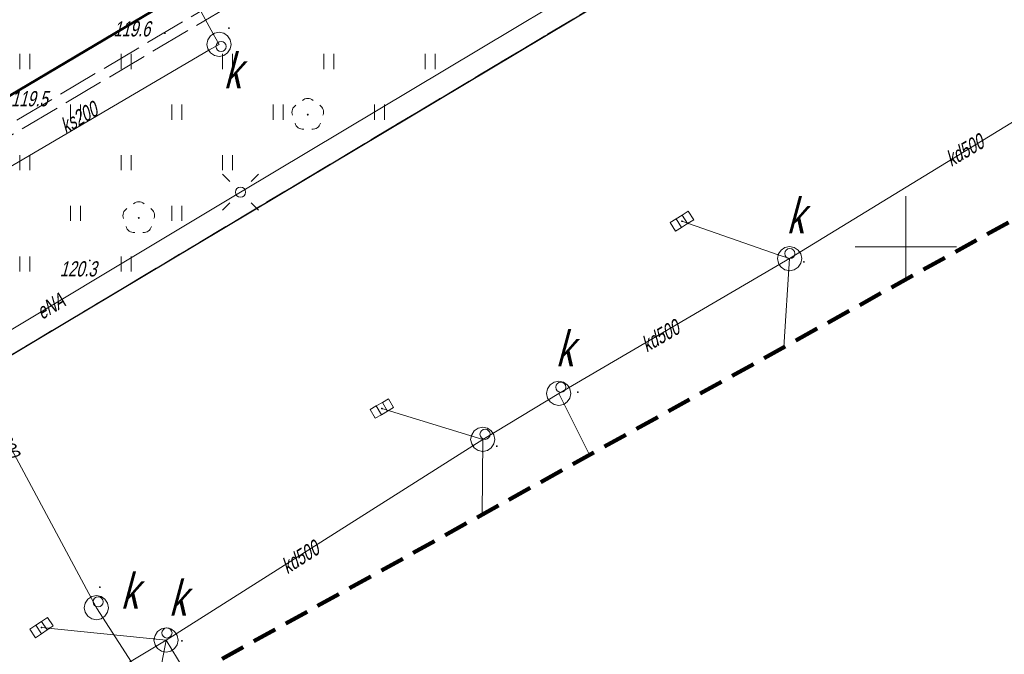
# Model space of a CAD drawing. Extents: x 7463256 to 7464485, y 5957341 to 5958260.
# Tile 213 of 256: x 7464106 to 7464155, y 5957830 to 5957861. Entities that reach past the tile are written whole.
import ezdxf
from ezdxf.enums import TextEntityAlignment as Align

# ---------------------------------------------------------------- set-up
doc = ezdxf.new("R2010")
doc.units = 0
doc.header["$MEASUREMENT"] = 0
for name, pattern in [('1.5_0.5', [2, 1.5, -0.5]), ('218-500', [1, 0.5, -0.5]), ('4', [1.8, 1.2, -0.6]), ('l219_500', [0]), ('mz1.0_0.5', [1.5, 1, -0.5]), ('mz2.0_0.5', [2.5, 2, -0.5])]:
    doc.linetypes.add(name, pattern=pattern)
doc.layers.get('0').update_dxf_attribs({"color": 2, "linetype": 'CONTINUOUS', "lineweight": 5})
for name, color, linetype in [('218-Granica użytku', 7, 'CONTINUOUS'), ('219-Linia granicy', 7, 'CONTINUOUS'), ('drzewo liściaste (punkt)', 7, 'CONTINUOUS'), ('jezdnia (powierzchnia)', 7, 'CONTINUOUS'), ('komora podziemna - przewód kanalizacyjny (powierzchnia)', 7, 'CONTINUOUS'), ('komora podziemna - przewód kanalizacyjny (powierzchnia)-Atr17', 7, 'CONTINUOUS'), ('kratka ściekowa (punkt)', 7, 'CONTINUOUS'), ('krawężnik (linia)', 7, 'CONTINUOUS'), ('latarnia (punkt)', 7, 'CONTINUOUS'), ('Obszar opracowania', 7, 'CONTINUOUS'), ('przewód ciepłowniczy - projektowany lub w budowie (linia) - ob. projektowany', 7, 'CONTINUOUS'), ('przewód elektroenergetyczny (linia)', 7, 'CONTINUOUS'), ('przewód elektroenergetyczny (linia)-Atr1', 7, 'CONTINUOUS'), ('przewód kanalizacyjny (linia)', 7, 'CONTINUOUS'), ('przewód kanalizacyjny (linia)-Atr1', 7, 'CONTINUOUS'), ('punkt o określonej wysokości (sieć kanalizacyjna)', 7, 'CONTINUOUS'), ('punkt wysokościowy naturalny', 7, 'CONTINUOUS'), ('punkt wysokościowy naturalny-Atr2', 7, 'CONTINUOUS'), ('trawnik (powierzchnia)', 7, 'CONTINUOUS'), ('trawnik (powierzchnia) - symbol', 7, 'CONTINUOUS'), ('Wstawianie ramki sekcyjnej z opisem', 7, 'CONTINUOUS'), ('właz okrągły - siec kanalizacyjna (punkt)', 7, 'CONTINUOUS')]:
    doc.layers.add(name, color=color, linetype=linetype)
doc.styles.get("Standard").update_dxf_attribs({"font": 'txt', "width": 0.75})

# ---------------------------------------------------------------- blocks, each defined once
blk = doc.blocks.new('PW01')
at = {"linetype": 'Continuous', "lineweight": 13}
h = blk.add_hatch(color=0, dxfattribs=at)
edge = h.paths.add_edge_path()
edge.add_arc((0, 0), 0.045, 0, 360)
blk = doc.blocks.new('US05')
at = {"color": 0, "linetype": 'Continuous', "lineweight": 13}
for p, q in [((-0.525, -0.25), (-0.525, 0.25)), ((-0.525, 0.25), (-0.175, 0.25)), ((-0.175, -0.25), (-0.175, 0.25)), ((-0.175, 0.25), (0.175, 0.25)), ((0.175, -0.25), (0.175, 0.25)), ((0.175, 0.25), (0.525, 0.25)), ((0.525, -0.25), (0.525, 0.25)), ((-0.525, -0.25), (-0.175, -0.25)), ((-0.175, -0.25), (0.175, -0.25)), ((0.175, -0.25), (0.525, -0.25))]:
    blk.add_line(p, q, dxfattribs=at)
blk = doc.blocks.new('US22')
at = {"color": 0, "linetype": 'Continuous', "lineweight": 13}
blk.add_circle((0, 0), 0.25, dxfattribs=at)
blk = doc.blocks.new('OP021')
at = {"linetype": 'Continuous', "lineweight": 13}
h = blk.add_hatch(color=0, dxfattribs=at)
edge = h.paths.add_edge_path()
edge.add_arc((0, 0), 0.05, 0, 360)
at = {"color": 0, "linetype": 'Continuous', "lineweight": 13}
for centre, start, end in [((0, 0.4), 49.272, 130.728), ((-0.38, 0.124), 121.308, 202.548), ((0.38, 0.124), 337.452, 58.692), ((-0.235, -0.324), 193.221, 274.871), ((0.235, -0.324), 265.129, 346.779)]:
    blk.add_arc(centre, 0.4, start, end, dxfattribs=at)
blk = doc.blocks.new('SM01')
at = {"color": 0, "linetype": 'Continuous', "lineweight": 13}
for p, q in [((-0.53, 0.531), (-0.883, 0.884)), ((0.531, 0.531), (0.884, 0.884)), ((-0.53, -0.53), (-0.883, -0.883)), ((0.531, -0.53), (0.884, -0.883))]:
    blk.add_line(p, q, dxfattribs=at)
blk.add_circle((0, 0), 0.25, dxfattribs=at)
blk = doc.blocks.new('TU04')
at = {"color": 0, "linetype": 'Continuous', "lineweight": 13}
for p, q in [((0, 0), (0, 0.75)), ((0.5, 0), (0.5, 0.75))]:
    blk.add_line(p, q, dxfattribs=at)

msp = doc.modelspace()

# ---------------------------------------------------------------- linework, layer by layer
at = {"layer": '218-Granica użytku', "color": 3, "linetype": '218-500', "lineweight": 18, "flags": 128}
msp.add_lwpolyline([(7464090.18, 5957848.21), (7464124.59, 5957868.64)], dxfattribs=at)
at = {"layer": '219-Linia granicy', "color": 3, "linetype": 'l219_500', "lineweight": 50, "flags": 128}
msp.add_lwpolyline([(7464124.59, 5957868.64), (7464090.18, 5957848.21)], dxfattribs=at)
at = {"layer": 'jezdnia (powierzchnia)', "color": 7, "linetype": '1.5_0.5', "lineweight": 18, "flags": 128}
msp.add_lwpolyline([(7464079.793, 5957809.41), (7464078.35, 5957811.88), (7464071.27, 5957823.96), (7464084.14, 5957831.66), (7464107.04, 5957845.37), (7464161.28, 5957877.81), (7464164.16, 5957873.06), (7464164.5, 5957872.74), (7464165, 5957872.65), (7464165.4, 5957872.79), (7464168.48, 5957874.57), (7464175.642, 5957862.618)], dxfattribs=at)
at = {"layer": 'komora podziemna - przewód kanalizacyjny (powierzchnia)', "color": 34, "linetype": 'Continuous', "lineweight": 18, "flags": 128}
for points in [[(7464116.1, 5957860.59), (7464116.33, 5957860.54), (7464116.52, 5957860.41), (7464116.65, 5957860.22), (7464116.7, 5957859.99), (7464116.65, 5957859.76), (7464116.52, 5957859.57), (7464116.33, 5957859.44), (7464116.1, 5957859.39), (7464115.87, 5957859.44), (7464115.68, 5957859.57), (7464115.55, 5957859.76), (7464115.5, 5957859.99), (7464115.55, 5957860.22), (7464115.68, 5957860.41), (7464115.87, 5957860.54)], [(7464144.26, 5957850.01), (7464144.49, 5957849.96), (7464144.68, 5957849.83), (7464144.76, 5957849.71), (7464144.81, 5957849.64), (7464144.86, 5957849.41), (7464144.81, 5957849.18), (7464144.68, 5957848.99), (7464144.49, 5957848.86), (7464144.26, 5957848.81), (7464144.22, 5957848.82), (7464144.03, 5957848.86), (7464143.84, 5957848.99), (7464143.75, 5957849.11), (7464143.71, 5957849.18), (7464143.66, 5957849.41), (7464143.71, 5957849.64), (7464143.84, 5957849.83), (7464144.03, 5957849.96)], [(7464132.87, 5957843.36), (7464133.1, 5957843.31), (7464133.29, 5957843.18), (7464133.38, 5957843.06), (7464133.42, 5957842.99), (7464133.47, 5957842.76), (7464133.42, 5957842.53), (7464133.29, 5957842.34), (7464133.13, 5957842.23), (7464133.1, 5957842.21), (7464132.87, 5957842.16), (7464132.64, 5957842.21), (7464132.45, 5957842.34), (7464132.37, 5957842.46), (7464132.32, 5957842.53), (7464132.27, 5957842.76), (7464132.32, 5957842.99), (7464132.45, 5957843.18), (7464132.64, 5957843.31)], [(7464129.35, 5957839.94), (7464129.12, 5957839.89), (7464128.89, 5957839.94), (7464128.7, 5957840.07), (7464128.57, 5957840.26), (7464128.52, 5957840.49), (7464128.56, 5957840.66), (7464128.57, 5957840.72), (7464128.7, 5957840.91), (7464128.89, 5957841.04), (7464129.12, 5957841.09), (7464129.33, 5957841.04), (7464129.35, 5957841.04), (7464129.54, 5957840.91), (7464129.62, 5957840.8), (7464129.67, 5957840.72), (7464129.72, 5957840.49), (7464129.67, 5957840.26), (7464129.54, 5957840.07)], [(7464110.05, 5957832.78), (7464110.28, 5957832.73), (7464110.47, 5957832.6), (7464110.6, 5957832.41), (7464110.65, 5957832.18), (7464110.6, 5957831.95), (7464110.47, 5957831.76), (7464110.37, 5957831.69), (7464110.28, 5957831.63), (7464110.05, 5957831.58), (7464109.82, 5957831.63), (7464109.63, 5957831.76), (7464109.5, 5957831.95), (7464109.45, 5957832.18), (7464109.5, 5957832.41), (7464109.63, 5957832.6), (7464109.78, 5957832.7), (7464109.82, 5957832.73)], [(7464113.49, 5957831.18), (7464113.72, 5957831.13), (7464113.91, 5957831), (7464113.98, 5957830.89), (7464114.04, 5957830.81), (7464114.09, 5957830.58), (7464114.04, 5957830.35), (7464113.91, 5957830.16), (7464113.79, 5957830.08), (7464113.72, 5957830.03), (7464113.49, 5957829.98), (7464113.37, 5957830), (7464113.26, 5957830.03), (7464113.07, 5957830.16), (7464112.94, 5957830.35), (7464112.89, 5957830.58), (7464112.9, 5957830.64), (7464112.94, 5957830.81), (7464113.07, 5957831), (7464113.26, 5957831.13)]]:
    msp.add_lwpolyline(points, close=True, dxfattribs=at)
at = {"layer": 'krawężnik (linia)', "color": 7, "linetype": 'Continuous', "lineweight": 25, "flags": 128}
msp.add_lwpolyline([(7464079.793, 5957809.41), (7464078.35, 5957811.88), (7464071.27, 5957823.96), (7464084.14, 5957831.66), (7464107.04, 5957845.37), (7464161.28, 5957877.81), (7464164.16, 5957873.06), (7464164.5, 5957872.74), (7464165, 5957872.65), (7464165.4, 5957872.79), (7464168.48, 5957874.57), (7464175.642, 5957862.618)], dxfattribs=at)
at = {"layer": 'Obszar opracowania', "color": 132, "linetype": '4', "lineweight": 200, "flags": 128}
msp.add_lwpolyline([(7463648.63, 5957598.42), (7463381.17, 5957559), (7463352.31, 5957567.45), (7463255.88, 5957568.85), (7463280.41, 5957340.9), (7463468.95, 5957378.08), (7463536.66, 5957509.53), (7463626.95, 5957460.4), (7463653.5, 5957411.27), (7463734.5, 5957471.02), (7463879.22, 5957698.07), (7464314.97, 5957939.96), (7464470.72, 5957945.23), (7464483.34, 5958244.06), (7464262.86, 5958260.06), (7464240.11, 5958013.73), (7463789.91, 5957739.13), (7463712.41, 5957593.35)], close=True, dxfattribs=at)
at = {"layer": 'przewód ciepłowniczy - projektowany lub w budowie (linia) - ob. projektowany', "color": 212, "linetype": 'mz2.0_0.5', "lineweight": 18, "flags": 128}
for points in [[(7464059.1, 5957829.97), (7464060.59, 5957830.85), (7464062.5, 5957827.62), (7464088.57, 5957843.07), (7464087.35, 5957845.13), (7464139.61, 5957876.09), (7464141.78, 5957872.43), (7464168.57, 5957888.3), (7464181.601, 5957865.926)], [(7464059.35, 5957829.54), (7464060.41, 5957830.16), (7464062.32, 5957826.94), (7464089.25, 5957842.89), (7464088.03, 5957844.95), (7464139.44, 5957875.41), (7464141.61, 5957871.74), (7464168.46, 5957887.65), (7464181.192, 5957865.698)]]:
    msp.add_lwpolyline(points, dxfattribs=at)
at = {"layer": 'przewód elektroenergetyczny (linia)', "color": 1, "linetype": 'Continuous', "lineweight": 18, "flags": 128}
msp.add_lwpolyline([(7464078.811, 5957808.865), (7464070.01, 5957824.44), (7464086.36, 5957834.22), (7464117.16, 5957852.69), (7464145.93, 5957869.92), (7464160.74, 5957878.68), (7464162.97, 5957878.93), (7464167.41, 5957876.97), (7464169.87, 5957874.37), (7464176.499, 5957863.093)], dxfattribs=at)
at = {"layer": 'przewód kanalizacyjny (linia)', "color": 34, "linetype": 'Continuous', "lineweight": 18, "flags": 128}
for points in [[(7464108.59, 5957873.75), (7464115.81, 5957860.51), (7464116.1, 5957859.99), (7464115.59, 5957859.7), (7464100.14, 5957850.64), (7464110.05, 5957832.18)], [(7464164.42, 5957861.74), (7464144.26, 5957849.41), (7464132.87, 5957842.76), (7464129.12, 5957840.49), (7464113.49, 5957830.58)], [(7464138.95, 5957851.26), (7464143.7, 5957849.6), (7464144.26, 5957849.41), (7464143.984, 5957845.044)], [(7464132.87, 5957842.76), (7464134.39, 5957839.718)], [(7464129.094, 5957836.778), (7464129.12, 5957840.49), (7464124.14, 5957842.01)], [(7464110.05, 5957832.18), (7464112.887, 5957827.781)], [(7464107.34, 5957831.2), (7464113.49, 5957830.58), (7464112.96, 5957827.822)], [(7464077.73, 5957809.14), (7464112.99, 5957830.28), (7464113.49, 5957830.58)], [(7464113.49, 5957830.58), (7464114.614, 5957828.74)]]:
    msp.add_lwpolyline(points, dxfattribs=at)
at = {"layer": 'trawnik (powierzchnia)', "color": 7, "linetype": 'mz1.0_0.5', "lineweight": 18, "flags": 128}
msp.add_lwpolyline([(7464169.65, 5957895.41), (7464168.12, 5957891.76), (7464182.22, 5957866.27), (7464179.55, 5957864.78), (7464172.78, 5957876.3), (7464168.06, 5957887.22), (7464164.64, 5957892.19), (7464141.63, 5957878.98), (7464138.16, 5957876.83), (7464143.78, 5957877.08), (7464164.8, 5957889.22), (7464166.28, 5957885.9), (7464171.21, 5957875.06), (7464177.93, 5957863.89), (7464175.64, 5957862.62), (7464168.48, 5957874.57), (7464165.4, 5957872.79), (7464165, 5957872.65), (7464164.5, 5957872.74), (7464164.16, 5957873.06), (7464161.28, 5957877.81), (7464107.04, 5957845.37), (7464084.14, 5957831.66), (7464071.27, 5957823.96), (7464078.35, 5957811.88), (7464079.79, 5957809.41), (7464074.13, 5957806.27), (7464058.77, 5957833.07), (7464100.38, 5957857.6), (7464103.83, 5957862.17), (7464134.26, 5957877.24), (7464168.92, 5957897.57)], close=True, dxfattribs=at)
at = {"layer": 'Wstawianie ramki sekcyjnej z opisem', "color": 7, "linetype": 'Continuous', "lineweight": 13, "flags": 128}
for points in [[(7464150, 5957848.383), (7464150, 5957852.5)], [(7464147.5, 5957850), (7464152.5, 5957850)]]:
    msp.add_lwpolyline(points, dxfattribs=at)

# ---------------------------------------------------------------- block references
at = {"layer": 'drzewo liściaste (punkt)', "color": 94, "linetype": 'Continuous', "lineweight": 13}
for p in [(7464120.48, 5957856.52), (7464112.14, 5957851.42)]:
    msp.add_blockref('OP021', p, dxfattribs=at)
at = {"layer": 'kratka ściekowa (punkt)', "color": 7, "linetype": 'Continuous', "lineweight": 18}
for p, rotation in [((7464138.95, 5957851.26), 211.99), ((7464124.14, 5957842.01), 30.36), ((7464107.34, 5957831.2), 214.19)]:
    msp.add_blockref('US05', p, dxfattribs=dict(at, rotation=rotation))
at = {"layer": 'latarnia (punkt)', "color": 7, "linetype": 'Continuous', "lineweight": 18}
msp.add_blockref('SM01', (7464117.16, 5957852.69), dxfattribs=at)
at = {"layer": 'punkt o określonej wysokości (sieć kanalizacyjna)', "color": 34, "linetype": 'Continuous', "lineweight": 13}
for p in [(7464116.59, 5957860.79), (7464115.82, 5957860.5), (7464115.59, 5957859.7), (7464139.25, 5957851.15), (7464143.7, 5957849.6), (7464144.76, 5957849.71), (7464143.75, 5957849.12), (7464144.97, 5957849.25), (7464144.22, 5957848.82), (7464133.38, 5957843.06), (7464133.81, 5957842.82), (7464133.13, 5957842.23), (7464129.62, 5957840.79), (7464128.56, 5957840.66), (7464128.63, 5957840.18), (7464129.11, 5957839.89), (7464129.81, 5957840.15), (7464110.22, 5957833.19), (7464109.77, 5957832.7), (7464107.72, 5957831.16), (7464112.9, 5957830.64), (7464113.98, 5957830.89), (7464114.27, 5957830.54), (7464112.99, 5957830.28), (7464113.79, 5957830.08), (7464113.38, 5957830.01)]:
    msp.add_blockref('PW01', p, dxfattribs=at)
for p, rotation in [((7464138.95, 5957851.26), 211.99), ((7464124.14, 5957842.01), 30.36), ((7464107.34, 5957831.2), 214.19)]:
    msp.add_blockref('PW01', p, dxfattribs=dict(at, rotation=rotation))
at = {"layer": 'punkt wysokościowy naturalny', "color": 7, "linetype": 'Continuous', "lineweight": 13}
for p in [(7464113.43, 5957860.54), (7464109.72, 5957849.32)]:
    msp.add_blockref('PW01', p, dxfattribs=at)
at = {"layer": 'trawnik (powierzchnia) - symbol', "color": 7, "linetype": 'Continuous', "lineweight": 18}
for p in [(7464106.27, 5957858.77), (7464111.27, 5957858.77), (7464116.27, 5957858.77), (7464121.27, 5957858.77), (7464126.27, 5957858.77), (7464108.77, 5957856.27), (7464113.77, 5957856.27), (7464118.77, 5957856.27), (7464123.77, 5957856.27), (7464106.27, 5957853.77), (7464111.27, 5957853.77), (7464116.27, 5957853.77), (7464108.77, 5957851.27), (7464113.77, 5957851.27), (7464106.27, 5957848.77), (7464111.27, 5957848.77)]:
    msp.add_blockref('TU04', p, dxfattribs=at)
at = {"layer": 'właz okrągły - siec kanalizacyjna (punkt)', "color": 7, "linetype": 'Continuous', "lineweight": 18}
for p in [(7464116.2, 5957859.88), (7464144.27, 5957849.66), (7464132.97, 5957843.06), (7464129.23, 5957840.74), (7464110.13, 5957832.47), (7464113.53, 5957830.93)]:
    msp.add_blockref('US22', p, dxfattribs=at)

# ---------------------------------------------------------------- texts
at = {"layer": 'komora podziemna - przewód kanalizacyjny (powierzchnia)-Atr17', "color": 34, "oblique": 15, "width": 0.722}
for p in [(7464116.33, 5957857.81), (7464144.12, 5957850.66), (7464132.73, 5957844.1), (7464111.25, 5957832.13), (7464113.63, 5957831.78)]:
    msp.add_text('k', height=1.75, dxfattribs=at).set_placement(p)
at = {"layer": 'przewód elektroenergetyczny (linia)-Atr1', "color": 1, "oblique": 15, "width": 0.72}
msp.add_text('eNA', height=0.75, rotation=30.95, dxfattribs=at).set_placement((7464107.17, 5957846.7), align=Align.MIDDLE_LEFT)
at = {"layer": 'przewód kanalizacyjny (linia)-Atr1', "color": 34, "oblique": 15, "width": 0.72}
for s, rotation, p in [('ks200', 30.388, (7464108.53, 5957855.56)), ('kd500', 30.76, (7464152.24, 5957853.93)), ('kd500', 30.28, (7464137.21, 5957844.77)), ('ks200', 298.23, (7464104.71, 5957841.18)), ('kd500', 32.84, (7464119.47, 5957833.82))]:
    msp.add_text(s, height=0.75, rotation=rotation, dxfattribs=at).set_placement(p)
at = {"layer": 'punkt wysokościowy naturalny-Atr2', "color": 7, "oblique": 15, "width": 0.72}
for s, p in [('119.6', (7464110.89, 5957860.38)), ('119.5', (7464105.83, 5957856.93)), ('120.3', (7464108.24, 5957848.53))]:
    msp.add_text(s, height=0.75, dxfattribs=at).set_placement(p)

doc.saveas('drawing.dxf')
